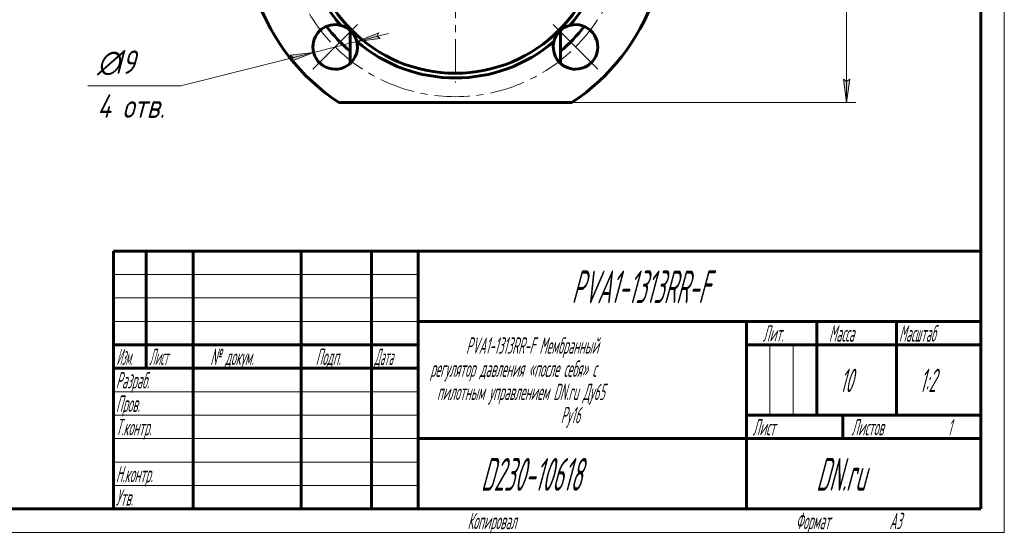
# Model space of a CAD drawing. Header units: millimetres. Extents: x 0 to 420, y 0 to 297.
# Tile 10 of 15: x 210 to 420, y 0 to 109. Entities that reach past the tile are written whole.
import ezdxf

# ---------------------------------------------------------------- set-up
doc = ezdxf.new("R2010")
doc.units = ezdxf.units.MM
for name, pattern in [('K5LT_AXLED', [12, 7.5, -1.5, 1.5, -1.5]), ('K5LT_BASIC', [0]), ('K5LT_THIN', [0])]:
    doc.linetypes.add(name, pattern=pattern)
doc.layers.add('Системный слой', color=7, linetype='Continuous')
doc.layers.add('Системный слой (1)', color=7, linetype='Continuous', true_color=0x6c6c6c)
doc.styles.add('KDIMTEXTSTYLE', font='GOST_AU.SHX', dxfattribs={"width": 0.96, "oblique": 15, "height": 5})
doc.styles.add('KTEXTSTYLE', font='GOST_AU.SHX', dxfattribs={"width": 0.56, "height": 5})
doc.dimstyles.new('KDIMSTYLE (0.50)', dxfattribs={"dimtxt": 5, "dimasz": 1, "dimexe": 2, "dimexo": 0, "dimgap": 1, "dimtad": 1, "dimlfac": 2, "dimtxsty": 'KDIMTEXTSTYLE', "dimsah": 1, "dimcen": 0, "dimdle": 1, "dimadec": 0, "dimazin": 0, "dimtfac": 0.667, "dimtmove": 0, "dimatfit": 3, "dimfxl": 1, "dimtvp": 1, "dimtolj": 1, "dimtzin": 0, "dimarcsym": 0})

# ---------------------------------------------------------------- blocks, each defined once
blk = doc.blocks.new('U102')
at = {"layer": 'Системный слой (1)', "color": 30, "linetype": 'K5LT_AXLED', "lineweight": 18, "true_color": 0xff8000}
for q in [(302.92, 162.41), (269.67, 129.16), (336.17, 129.16), (302.92, 95.91)]:
    blk.add_line((302.92, 129.16), q, dxfattribs=at)
blk = doc.blocks.new('D4')
at = {"layer": 'Системный слой (1)'}
for points in [[(387.02, 261.52), (386.36, 266.52), (385.7, 261.52), (386.36, 262.02)], [(386.36, 91.66), (387.02, 96.66), (386.36, 96.16), (385.7, 96.66)]]:
    blk.add_hatch(color=7, dxfattribs=at).paths.add_polyline_path(points)
at = {"layer": 'Системный слой (1)', "color": 7, "linetype": 'K5LT_THIN', "lineweight": 18, "true_color": 0xffffff}
for p, q in [((308.66, 266.52), (388.36, 266.52)), ((385.7, 261.52), (386.36, 266.52)), ((386.36, 266.52), (387.02, 261.52)), ((386.36, 262.02), (385.7, 261.52)), ((387.02, 261.52), (386.36, 262.02)), ((386.36, 91.66), (385.7, 96.66)), ((385.7, 96.66), (386.36, 96.16)), ((386.36, 96.16), (387.02, 96.66)), ((387.02, 96.66), (386.36, 91.66)), ((327.79, 91.66), (388.36, 91.66))]:
    blk.add_line(p, q, dxfattribs=at)
blk.add_wipeout([(385.36, 173.75), (377.98, 173.75), (377.98, 184.01), (385.36, 184.01)]).dxf.layer = 'Системный слой (1)'
blk.add_line((386.36, 266.52), (386.36, 91.66), dxfattribs=at)
at = {"layer": 'Системный слой (1)', "color": 7, "insert": (378.77, 173.75), "char_height": 5, "attachment_point": 1, "rotation": 90, "style": 'KTEXTSTYLE'}
blk.add_mtext('\\H5.0;\\W1.000;\\Q15;\\Q15;\\W0.960;350', dxfattribs=at)
blk = doc.blocks.new('KDIMARROW_01')
at = {"layer": 'Системный слой'}
blk.add_hatch(color=0, dxfattribs=at).paths.add_polyline_path([(-5, -0.66), (0, 0), (-5, 0.66), (-4.5, 0)])
at = {"layer": 'Системный слой', "color": 0, "linetype": 'K5LT_THIN', "lineweight": 18}
for p, q in [((-4.5, 0), (-5, 0.66)), ((-5, 0.66), (0, 0)), ((0, 0), (-5, -0.66)), ((-5, -0.66), (-4.5, 0))]:
    blk.add_line(p, q, dxfattribs=at)
at = {"layer": 'Системный слой (1)', "color": 0, "linetype": 'K5LT_THIN', "lineweight": 18}
blk.add_line((302.92, 129.16), (302.42, 129.16), dxfattribs=at)
blk = doc.blocks.new('U107')
at = {"layer": 'Системный слой (1)', "color": 30, "linetype": 'K5LT_AXLED', "lineweight": 18, "true_color": 0xff8000}
for p, q in [((277.28, 154.8), (272.51, 159.57)), ((328.55, 154.8), (333.32, 159.57)), ((282.06, 150.02), (277.28, 154.8)), ((323.78, 150.02), (328.55, 154.8)), ((282.06, 108.3), (277.28, 103.53)), ((323.78, 108.3), (328.55, 103.53)), ((277.28, 103.53), (272.51, 98.76)), ((328.55, 103.53), (333.32, 98.76))]:
    blk.add_line(p, q, dxfattribs=at)
for start, end in [(45, 135), (135, 225), (315, 45), (225, 315)]:
    blk.add_arc((302.92, 129.16), 36.25, start, end, dxfattribs=at)
blk = doc.blocks.new('D6')
at = {"layer": 'Системный слой (1)'}
for points in [[(340.75, 142.16), (345.23, 144.49), (340.3, 143.4), (341, 142.95)], [(265.53, 114.93), (264.84, 115.37), (265.08, 116.16), (260.6, 113.84)]]:
    blk.add_hatch(color=7, dxfattribs=at).paths.add_polyline_path(points)
at = {"layer": 'Системный слой (1)', "color": 7, "linetype": 'K5LT_THIN', "lineweight": 18, "true_color": 0xffffff}
for p, q in [((345.23, 144.49), (354.72, 147.92)), ((260.6, 113.84), (345.23, 144.49)), ((340.3, 143.4), (345.23, 144.49)), ((341, 142.95), (340.3, 143.4)), ((345.23, 144.49), (340.75, 142.16)), ((340.75, 142.16), (341, 142.95)), ((260.6, 113.84), (265.08, 116.16)), ((265.08, 116.16), (264.84, 115.37)), ((265.53, 114.93), (260.6, 113.84)), ((264.84, 115.37), (265.53, 114.93))]:
    blk.add_line(p, q, dxfattribs=at)
blk.add_wipeout([(356.72, 148.92), (356.72, 156.31), (369.77, 156.31), (369.77, 148.92)]).dxf.layer = 'Системный слой (1)'
blk.add_line((354.72, 147.92), (372.32, 147.92), dxfattribs=at)
at = {"layer": 'Системный слой (1)', "color": 7, "char_height": 5, "attachment_point": 1, "style": 'KTEXTSTYLE'}
for s, insert in [('\\H5.0;\\W1.000;\\Q15;\\Q15;\\W0.960;∅', (356.72, 155.51)), ('\\H5.0;\\W1.000;\\Q15;\\Q15;\\W0.960;180', (360.03, 155.51))]:
    blk.add_mtext(s, dxfattribs=dict(at, insert=insert))
blk = doc.blocks.new('D7')
at = {"layer": 'Системный слой (1)'}
for points in [[(286.25, 105.8), (286.9, 105.29), (281.89, 104.7), (286.57, 106.56)], [(267.99, 100.5), (272.68, 102.36), (267.67, 101.77), (268.32, 101.26)]]:
    blk.add_hatch(color=7, dxfattribs=at).paths.add_polyline_path(points)
at = {"layer": 'Системный слой (1)', "color": 7, "linetype": 'K5LT_THIN', "lineweight": 18, "true_color": 0xffffff}
for p, q in [((286.57, 106.56), (281.89, 104.7)), ((281.89, 104.7), (288.67, 106.42)), ((281.89, 104.7), (286.9, 105.29)), ((286.25, 105.8), (286.57, 106.56)), ((286.9, 105.29), (286.25, 105.8)), ((281.89, 104.7), (272.68, 102.36)), ((272.68, 102.36), (244.4, 95.2)), ((272.68, 102.36), (265.89, 100.64)), ((272.68, 102.36), (267.67, 101.77)), ((267.67, 101.77), (268.32, 101.26)), ((267.99, 100.5), (272.68, 102.36)), ((268.32, 101.26), (267.99, 100.5))]:
    blk.add_line(p, q, dxfattribs=at)
blk.add_wipeout([(226.53, 86.82), (226.53, 103.58), (241.77, 103.58), (241.77, 86.82)]).dxf.layer = 'Системный слой (1)'
blk.add_line((244.4, 95.2), (224.53, 95.2), dxfattribs=at)
at = {"layer": 'Системный слой (1)', "color": 7, "char_height": 5, "attachment_point": 1, "style": 'KTEXTSTYLE'}
for s, insert in [('\\H5.0;\\W1.000;\\Q15;\\Q15;\\W0.960;∅', (226.53, 102.78)), ('\\H5.0;\\W1.000;\\Q15;\\Q15;\\W0.960;19', (229.83, 102.78)), ('\\H5.0;\\W1.000;\\Q15;\\Q15;\\W0.960;4 отв.', (226.53, 93.4))]:
    blk.add_mtext(s, dxfattribs=dict(at, insert=insert))
blk = doc.blocks.new('U109')
at = {"color": 7, "linetype": 'K5LT_THIN', "lineweight": 18, "true_color": 0xffffff}
for p, q in [((420, 297), (420, 0)), ((230, 55), (295, 55)), ((230, 50), (295, 50)), ((230, 45), (295, 45)), ((369.96, 25), (369.96, 40)), ((374.98, 25), (374.98, 40)), ((230, 30), (295, 30)), ((230, 25), (295, 25)), ((230, 20), (295, 20)), ((230, 15), (295, 15)), ((230, 10), (295, 10)), ((420, 0), (0, 0))]:
    blk.add_line(p, q, dxfattribs=at)
at = {"color": 143, "linetype": 'K5LT_BASIC', "lineweight": 60, "true_color": 0x33acca}
for p, q in [((415, 292), (415, 5)), ((230, 60), (415, 60)), ((230, 5), (230, 60)), ((237, 35), (237, 60)), ((247, 5), (247, 60)), ((270, 5), (270, 60)), ((285, 5), (285, 60)), ((295, 5), (295, 60)), ((295, 45), (415, 45)), ((365, 5), (365, 45)), ((380, 25), (380, 45)), ((397, 25), (397, 45)), ((230, 40), (295, 40)), ((365, 40), (380, 40)), ((380, 40), (415, 40)), ((230, 35), (295, 35)), ((365, 25), (415, 25)), ((385.57, 20), (385.57, 25)), ((295, 20), (365, 20)), ((365, 20), (415, 20)), ((415, 5), (20, 5))]:
    blk.add_line(p, q, dxfattribs=at)
at = {"color": 7, "attachment_point": 1, "style": 'KTEXTSTYLE'}
for s, insert, char_height in [('\\H5.0;\\W1.000;\\Q15;\\Q15;\\W0.560;\\H7.00;PVA1-1313RR-F', (327.7, 55.86), 7), ('\\H5.0;\\W1.000;\\Q15;\\Q15;\\W0.560;\\H3.50;Лит.', (368.47, 44.18), 3.5), ('\\H5.0;\\W1.000;\\Q15;\\Q15;\\W0.560;\\H3.50;Масса', (382.58, 44.18), 3.5), ('\\H5.0;\\W1.000;\\Q15;\\Q15;\\W0.540;\\H3.50;Масштаб', (397.52, 44.18), 3.5), ('\\H5.0;\\W1.000;\\Q15;\\Q15;\\W0.560;\\H3.50;PVA1-1313RR-F Мембранный', (305.19, 41.59), 3.5), ('\\H5.0;\\W1.000;\\Q15;\\Q15;\\W0.458;\\H3.50;Изм.', (230.62, 39.18), 3.5), ('\\H5.0;\\W1.000;\\Q15;\\Q15;\\W0.467;\\H3.50;Лист', (237.61, 39.18), 3.5), ('\\H5.0;\\W1.000;\\Q15;\\Q15;\\W0.560;\\H3.50;№ докум.', (250.63, 39.18), 3.5), ('\\H5.0;\\W1.000;\\Q15;\\Q15;\\W0.560;\\H3.50;Подп.', (273.1, 39.18), 3.5), ('\\H5.0;\\W1.000;\\Q15;\\Q15;\\W0.467;\\H3.50;Дата', (285.61, 39.18), 3.5), ('\\H5.0;\\W1.000;\\Q15;\\Q15;\\W0.560;\\H3.50;регулятор давления «после себя» с', (297.55, 36.65), 3.5), ('\\H5.0;\\W1.000;\\Q15;\\Q15;\\W0.560;\\H3.50;Разраб.', (230.5, 34.18), 3.5), ('\\H5.0;\\W1.000;\\Q15;\\Q15;\\W0.560;10', (384.94, 34.9), 5), ('\\H5.0;\\W1.000;\\Q15;\\Q15;\\W0.560;{\\c16737820;1:2}', (401.92, 34.9), 5), ('\\H5.0;\\W1.000;\\Q15;\\Q15;\\W0.560;\\H3.50;пилотным управлением DN.ru Ду65', (298.99, 31.71), 3.5), ('\\H5.0;\\W1.000;\\Q15;\\Q15;\\W0.560;\\H3.50;Пров.', (230.5, 29.18), 3.5), ('\\H5.0;\\W1.000;\\Q15;\\Q15;\\W0.560;\\H3.50;Ру16', (325.38, 26.76), 3.5), ('\\H5.0;\\W1.000;\\Q15;\\Q15;\\W0.560;\\H3.50;Т.контр.', (230.5, 24.18), 3.5), ('\\H5.0;\\W1.000;\\Q15;\\Q15;\\W0.560;\\H3.50;Лист', (366.32, 24.18), 3.5), ('\\H5.0;\\W1.000;\\Q15;\\Q15;\\W0.560;\\H3.50;Листов', (387.36, 24.18), 3.5), ('\\H5.0;\\W1.000;\\Q15;\\Q15;\\W0.560;\\H3.50;1', (407.91, 24.18), 3.5), ('\\H5.0;\\W1.000;\\Q15;\\Q15;\\W0.560;\\H7.00;{\\c16737820;D230-10618}', (308.35, 15.86), 7), ('\\H5.0;\\W1.000;\\Q15;\\Q15;\\W0.560;\\H7.00;DN.ru', (379.84, 15.86), 7), ('\\H5.0;\\W1.000;\\Q15;\\Q15;\\W0.560;\\H3.50;Н.контр.', (230.5, 14.18), 3.5), ('\\H5.0;\\W1.000;\\Q15;\\Q15;\\W0.560;\\H3.50;Утв.', (230.5, 9.18), 3.5), ('\\H5.0;\\W1.000;\\Q15;\\Q15;\\W0.560;\\H3.50;Копировал', (305.5, 4.18), 3.5), ('\\H5.0;\\W1.000;\\Q15;\\Q15;\\W0.560;\\H3.50;Формат', (375.5, 4.18), 3.5), ('\\H5.0;\\W1.000;\\Q15;\\Q15;\\W0.560;\\H3.50;A3', (395.5, 4.18), 3.5)]:
    blk.add_mtext(s, dxfattribs=dict(at, insert=insert, char_height=char_height))

msp = doc.modelspace()

# ---------------------------------------------------------------- linework, layer by layer
at = {"layer": 'Системный слой (1)', "color": 143, "linetype": 'K5LT_BASIC', "lineweight": 60, "true_color": 0x33acca}
for p, q in [((280.4843, 107.04), (280.4843, 100.0216)), ((325.347, 107.04), (325.347, 100.0216)), ((278.041, 91.6634), (327.7903, 91.6634))]:
    msp.add_line(p, q, dxfattribs=at)
msp.add_circle((302.9157, 129.1634), 31.25, dxfattribs=at)
for centre, radius, start, end in [((302.9157, 129.1634), 45, 303.55731, 236.44269), ((302.9157, 129.1634), 32.25, 139.293783, 220.706217), ((302.9157, 129.1634), 32.25, 319.293783, 40.706217), ((277.283, 103.5308), 4.75, 75.55275, 180), ((302.9157, 129.1634), 34.7647, 217.713514, 229.816016), ((277.283, 103.5308), 4.75, 14.44725, 75.55275), ((328.5483, 103.5308), 4.75, 104.44725, 165.55275), ((302.9157, 129.1634), 34.7647, 310.183161, 322.286903), ((328.5483, 103.5308), 4.75, 270, 104.44725), ((277.283, 103.5308), 4.75, 180, 14.44725), ((302.9157, 129.1634), 32.25, 229.293783, 310.706217), ((328.5483, 103.5308), 4.75, 165.55275, 270)]:
    msp.add_arc(centre, radius, start, end, dxfattribs=at)

# ---------------------------------------------------------------- block references
at = {"layer": 'Системный слой (1)'}
msp.add_blockref('U102', (0, 0), dxfattribs=at)

# ---------------------------------------------------------------- next in the draw order: dimensions: what is measured, and where the dimension line sits
at = {"layer": 'Системный слой (1)', "color": 7}
dim = msp.add_linear_dim(base=(386.3597, 266.5242), p1=(327.7903, 91.6634), p2=(308.663, 266.5242), angle=90, dimstyle='KDIMSTYLE (0.50)', override={"dimexo": 0, "dimpost": '\\H5.0;\\W0.960;\\Q15;<>', "dimblk1": 'KDIMARROW_01', "dimblk2": 'KDIMARROW_01', "dimse1": 0, "dimse2": 0, "dimclrt": 7, "dimtol": 1, "dimtp": 0, "dimtm": 0, "dimtdec": 5, "dimtolj": 1}, dxfattribs=at)
dim.commit()
dim.dimension.update_dxf_attribs({"geometry": 'D4', "text_midpoint": (386.3597, 179.0938), "dimtype": 160})

# ---------------------------------------------------------------- next in the draw order: block references
at = {"layer": 'Системный слой (1)'}
msp.add_blockref('U107', (0, 0), dxfattribs=at)

# ---------------------------------------------------------------- next in the draw order: dimensions: what is measured, and where the dimension line sits
at = {"layer": 'Системный слой (1)', "color": 7}
dim = msp.add_diameter_dim_2p(p1=(218.2932, 98.5198), p2=(387.5382, 159.807), dimstyle='KDIMSTYLE (0.50)', override={"dimtih": 1, "dimtoh": 1, "dimpost": '\\H5.0;\\W0.960;\\Q15;<>', "dimblk1": 'KDIMARROW_01', "dimblk2": 'KDIMARROW_01', "dimclrt": 7, "dimtol": 1, "dimtp": 0, "dimtm": 0, "dimtdec": 5, "dimtmove": 1, "dimatfit": 2, "dimtolj": 1}, dxfattribs=at)
dim.commit()
dim.dimension.update_dxf_attribs({"geometry": 'D6', "text_midpoint": (356.7242, 147.9244), "dimtype": 163})

# ---------------------------------------------------------------- next in the draw order: dimensions: what is measured, and where the dimension line sits
dim = msp.add_diameter_dim_2p(p1=(286.4919, 105.8647), p2=(268.0742, 101.1968), dimstyle='KDIMSTYLE (0.50)', override={"dimtih": 1, "dimtoh": 1, "dimpost": '\\H5.0;\\W0.960;\\Q15;<>\\X\\H5.0;\\W0.960;\\Q15;\\Q15;4 отв.', "dimblk1": 'KDIMARROW_01', "dimblk2": 'KDIMARROW_01', "dimclrt": 7, "dimtol": 1, "dimtp": 0, "dimtm": 0, "dimtdec": 5, "dimtmove": 1, "dimatfit": 2, "dimtolj": 1}, dxfattribs=at)
dim.commit()
dim.dimension.update_dxf_attribs({"geometry": 'D7', "text_midpoint": (242.4021, 95.1972)})

# ---------------------------------------------------------------- next in the draw order: block references
msp.add_blockref('U109', (0, 0))

doc.saveas('drawing.dxf')
